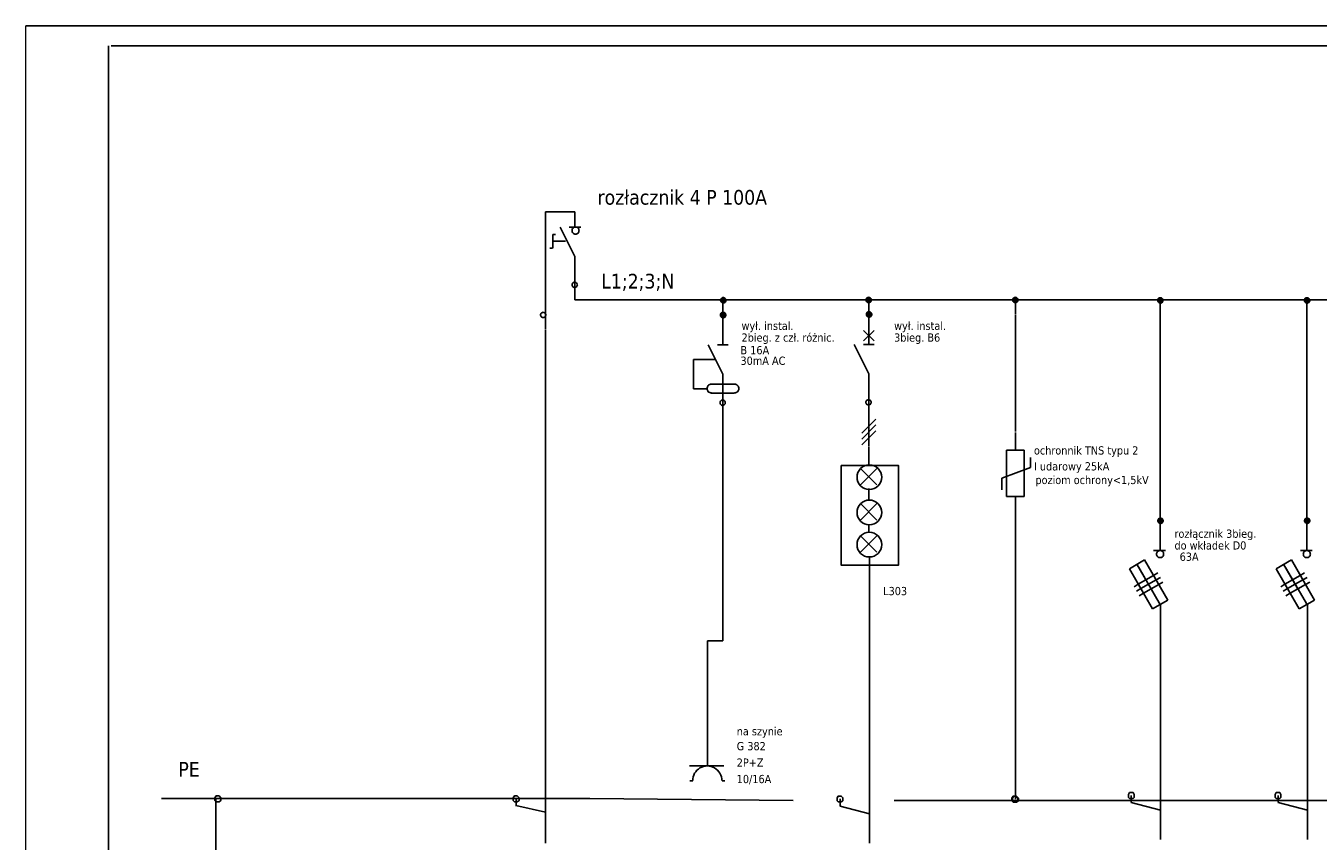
# Model space of a CAD drawing. Header units: millimetres. Extents: x 18084 to 47233, y 38174 to 56392.
# Tile 52 of 251: x 18200 to 20402, y 50193 to 51582. Entities that reach past the tile are written whole.
import ezdxf

# ---------------------------------------------------------------- set-up
doc = ezdxf.new("R2010")
doc.units = ezdxf.units.MM
doc.header["$LTSCALE"] = 100
for name, pattern in [('ACAD_ISO02W100', [15, 12, -3]), ('ACAD_ISO03W100', [30, 12, -18]), ('DASHEDX2', [38.1, 25.4, -12.7])]:
    doc.linetypes.add(name, pattern=pattern)
for name, color, linetype in [('4', 7, 'Continuous'), ('5', 7, 'Continuous'), ('6', 7, 'Continuous')]:
    doc.layers.add(name, color=color, linetype=linetype)
doc.layers.add('_M_TABELKA RZUT CAŁOŚCI', color=7, linetype='Continuous', lineweight=20)
doc.styles.add('TAHOMA', font='tahoma.ttf')

msp = doc.modelspace()

# ---------------------------------------------------------------- hatches: boundary and pattern name
at = {"linetype": 'Continuous'}
h = msp.add_hatch(dxfattribs=at)
h.set_pattern_fill('ANSI31', color=256, style=0)
h.set_pattern_definition([(45, (13437.14926, 64131.87016), (-0.0883883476, 0.0883883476), [])])
h.paths.add_polyline_path([(19383.6, 51114.3), (19383.6, 51113.4), (19383.9, 51112.5), (19384.3, 51111.8), (19384.9, 51111.1), (19385.6, 51110.5), (19386.3, 51110.1), (19387.2, 51109.8), (19388.1, 51109.8), (19388.9, 51109.8), (19389.8, 51110.1), (19390.6, 51110.5), (19391.2, 51111.1), (19391.8, 51111.8), (19392.2, 51112.5), (19392.5, 51113.4), (19392.6, 51114.3), (19392.5, 51115.1), (19392.2, 51116), (19391.8, 51116.8), (19391.2, 51117.4), (19390.6, 51118), (19389.8, 51118.4), (19388.9, 51118.7), (19388.1, 51118.8), (19387.2, 51118.7), (19386.3, 51118.4), (19385.6, 51118), (19384.9, 51117.4), (19384.3, 51116.8), (19383.9, 51116), (19383.6, 51115.1)])
h = msp.add_hatch(dxfattribs=at)
h.set_pattern_fill('ANSI31', color=256, style=0)
h.set_pattern_definition([(45, (13684.88631, 64132.44579), (-0.0883883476, 0.0883883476), [])])
h.paths.add_polyline_path([(19631.3, 51114.8), (19631.4, 51114), (19631.6, 51113.1), (19632, 51112.3), (19632.6, 51111.7), (19633.3, 51111.1), (19634.1, 51110.7), (19634.9, 51110.4), (19635.8, 51110.3), (19636.7, 51110.4), (19637.5, 51110.7), (19638.3, 51111.1), (19639, 51111.7), (19639.5, 51112.3), (19639.9, 51113.1), (19640.2, 51114), (19640.3, 51114.8), (19640.2, 51115.7), (19639.9, 51116.6), (19639.5, 51117.3), (19639, 51118), (19638.3, 51118.6), (19637.5, 51119), (19636.7, 51119.2), (19635.8, 51119.3), (19634.9, 51119.2), (19634.1, 51119), (19633.3, 51118.6), (19632.6, 51118), (19632, 51117.3), (19631.6, 51116.6), (19631.4, 51115.7)])
h = msp.add_hatch(dxfattribs=at)
h.set_pattern_fill('ANSI31', color=256, style=0)
h.set_pattern_definition([(45, (13684.98214, 64132.29025), (-0.0883883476, 0.0883883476), [])])
h.paths.add_polyline_path([(19631.4, 51114.7), (19631.5, 51113.8), (19631.7, 51113), (19632.1, 51112.2), (19632.7, 51111.5), (19633.4, 51110.9), (19634.2, 51110.5), (19635, 51110.3), (19635.9, 51110.2), (19636.8, 51110.3), (19637.6, 51110.5), (19638.4, 51110.9), (19639.1, 51111.5), (19639.6, 51112.2), (19640, 51113), (19640.3, 51113.8), (19640.4, 51114.7), (19640.3, 51115.6), (19640, 51116.4), (19639.6, 51117.2), (19639.1, 51117.9), (19638.4, 51118.4), (19637.6, 51118.8), (19636.8, 51119.1), (19635.9, 51119.2), (19635, 51119.1), (19634.2, 51118.8), (19633.4, 51118.4), (19632.7, 51117.9), (19632.1, 51117.2), (19631.7, 51116.4), (19631.5, 51115.6)])
h = msp.add_hatch(dxfattribs=at)
h.set_pattern_fill('ANSI31', color=256, style=0)
h.set_pattern_definition([(45, (13934.88631, 64132.44579), (-0.0883883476, 0.0883883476), [])])
h.paths.add_polyline_path([(19881.3, 51114.8), (19881.4, 51114), (19881.6, 51113.1), (19882, 51112.3), (19882.6, 51111.7), (19883.3, 51111.1), (19884.1, 51110.7), (19884.9, 51110.4), (19885.8, 51110.3), (19886.7, 51110.4), (19887.5, 51110.7), (19888.3, 51111.1), (19889, 51111.7), (19889.5, 51112.3), (19889.9, 51113.1), (19890.2, 51114), (19890.3, 51114.8), (19890.2, 51115.7), (19889.9, 51116.6), (19889.5, 51117.3), (19889, 51118), (19888.3, 51118.6), (19887.5, 51119), (19886.7, 51119.2), (19885.8, 51119.3), (19884.9, 51119.2), (19884.1, 51119), (19883.3, 51118.6), (19882.6, 51118), (19882, 51117.3), (19881.6, 51116.6), (19881.4, 51115.7)])
h = msp.add_hatch(dxfattribs=at)
h.set_pattern_fill('ANSI31', color=256, style=0)
h.set_pattern_definition([(45, (13934.98214, 64132.29025), (-0.0883883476, 0.0883883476), [])])
h.paths.add_polyline_path([(19881.4, 51114.7), (19881.5, 51113.8), (19881.7, 51113), (19882.1, 51112.2), (19882.7, 51111.5), (19883.4, 51110.9), (19884.2, 51110.5), (19885, 51110.3), (19885.9, 51110.2), (19886.8, 51110.3), (19887.6, 51110.5), (19888.4, 51110.9), (19889.1, 51111.5), (19889.6, 51112.2), (19890, 51113), (19890.3, 51113.8), (19890.4, 51114.7), (19890.3, 51115.6), (19890, 51116.4), (19889.6, 51117.2), (19889.1, 51117.9), (19888.4, 51118.4), (19887.6, 51118.8), (19886.8, 51119.1), (19885.9, 51119.2), (19885, 51119.1), (19884.2, 51118.8), (19883.4, 51118.4), (19882.7, 51117.9), (19882.1, 51117.2), (19881.7, 51116.4), (19881.5, 51115.6)])
h = msp.add_hatch(dxfattribs=at)
h.set_pattern_fill('ANSI31', color=256, style=0)
h.set_pattern_definition([(45, (14181.98095, 64131.73657), (-0.0883883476, 0.0883883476), [])])
h.paths.add_polyline_path([(20128.4, 51114.1), (20128.5, 51113.2), (20128.7, 51112.4), (20129.1, 51111.6), (20129.7, 51110.9), (20130.4, 51110.4), (20131.2, 51110), (20132, 51109.7), (20132.9, 51109.6), (20133.8, 51109.7), (20134.6, 51110), (20135.4, 51110.4), (20136.1, 51110.9), (20136.6, 51111.6), (20137, 51112.4), (20137.3, 51113.2), (20137.4, 51114.1), (20137.3, 51115), (20137, 51115.8), (20136.6, 51116.6), (20136.1, 51117.3), (20135.4, 51117.9), (20134.6, 51118.3), (20133.8, 51118.5), (20132.9, 51118.6), (20132, 51118.5), (20131.2, 51118.3), (20130.4, 51117.9), (20129.7, 51117.3), (20129.1, 51116.6), (20128.7, 51115.8), (20128.5, 51115)])
h = msp.add_hatch(dxfattribs=at)
h.set_pattern_fill('ANSI31', color=256, style=0)
h.set_pattern_definition([(45, (14182.07677, 64131.58102), (-0.0883883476, 0.0883883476), [])])
h.paths.add_polyline_path([(20128.5, 51114), (20128.6, 51113.1), (20128.8, 51112.2), (20129.2, 51111.5), (20129.8, 51110.8), (20130.5, 51110.2), (20131.3, 51109.8), (20132.1, 51109.6), (20133, 51109.5), (20133.9, 51109.6), (20134.7, 51109.8), (20135.5, 51110.2), (20136.2, 51110.8), (20136.7, 51111.5), (20137.1, 51112.2), (20137.4, 51113.1), (20137.5, 51114), (20137.4, 51114.8), (20137.1, 51115.7), (20136.7, 51116.5), (20136.2, 51117.2), (20135.5, 51117.7), (20134.7, 51118.1), (20133.9, 51118.4), (20133, 51118.5), (20132.1, 51118.4), (20131.3, 51118.1), (20130.5, 51117.7), (20129.8, 51117.2), (20129.2, 51116.5), (20128.8, 51115.7), (20128.6, 51114.8)])
h = msp.add_hatch(dxfattribs=at)
h.set_pattern_fill('ANSI31', color=256, style=0)
h.set_pattern_definition([(45, (14431.98095, 64131.73657), (-0.0883883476, 0.0883883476), [])])
h.paths.add_polyline_path([(20378.4, 51114.1), (20378.5, 51113.2), (20378.7, 51112.4), (20379.1, 51111.6), (20379.7, 51110.9), (20380.4, 51110.4), (20381.2, 51110), (20382, 51109.7), (20382.9, 51109.6), (20383.8, 51109.7), (20384.6, 51110), (20385.4, 51110.4), (20386.1, 51110.9), (20386.6, 51111.6), (20387, 51112.4), (20387.3, 51113.2), (20387.4, 51114.1), (20387.3, 51115), (20387, 51115.8), (20386.6, 51116.6), (20386.1, 51117.3), (20385.4, 51117.9), (20384.6, 51118.3), (20383.8, 51118.5), (20382.9, 51118.6), (20382, 51118.5), (20381.2, 51118.3), (20380.4, 51117.9), (20379.7, 51117.3), (20379.1, 51116.6), (20378.7, 51115.8), (20378.5, 51115)])
h = msp.add_hatch(dxfattribs=at)
h.set_pattern_fill('ANSI31', color=256, style=0)
h.set_pattern_definition([(45, (14432.07677, 64131.58102), (-0.0883883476, 0.0883883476), [])])
h.paths.add_polyline_path([(20378.5, 51114), (20378.6, 51113.1), (20378.8, 51112.2), (20379.2, 51111.5), (20379.8, 51110.8), (20380.5, 51110.2), (20381.3, 51109.8), (20382.1, 51109.6), (20383, 51109.5), (20383.9, 51109.6), (20384.7, 51109.8), (20385.5, 51110.2), (20386.2, 51110.8), (20386.7, 51111.5), (20387.1, 51112.2), (20387.4, 51113.1), (20387.5, 51114), (20387.4, 51114.8), (20387.1, 51115.7), (20386.7, 51116.5), (20386.2, 51117.2), (20385.5, 51117.7), (20384.7, 51118.1), (20383.9, 51118.4), (20383, 51118.5), (20382.1, 51118.4), (20381.3, 51118.1), (20380.5, 51117.7), (20379.8, 51117.2), (20379.2, 51116.5), (20378.8, 51115.7), (20378.6, 51114.8)])
h = msp.add_hatch(dxfattribs=at)
h.set_pattern_fill('ANSI31', color=256, style=0)
h.set_pattern_definition([(45, (13685.6846, 64107.71415), (-0.0883883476, 0.0883883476), [])])
h.paths.add_polyline_path([(19632.1, 51090.1), (19632.2, 51089.2), (19632.4, 51088.4), (19632.8, 51087.6), (19633.4, 51086.9), (19634.1, 51086.4), (19634.9, 51085.9), (19635.7, 51085.7), (19636.6, 51085.6), (19637.5, 51085.7), (19638.3, 51085.9), (19639.1, 51086.4), (19639.8, 51086.9), (19640.3, 51087.6), (19640.7, 51088.4), (19641, 51089.2), (19641.1, 51090.1), (19641, 51091), (19640.7, 51091.8), (19640.3, 51092.6), (19639.8, 51093.3), (19639.1, 51093.8), (19638.3, 51094.3), (19637.5, 51094.5), (19636.6, 51094.6), (19635.7, 51094.5), (19634.9, 51094.3), (19634.1, 51093.8), (19633.4, 51093.3), (19632.8, 51092.6), (19632.4, 51091.8), (19632.2, 51091)])
at = {"layer": '4'}
h = msp.add_hatch(dxfattribs=at)
h.set_pattern_fill('ANSI31', style=0)
h.set_pattern_definition([(45, (13436.90138, 64106.60809), (-0.0883883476, 0.0883883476), [])])
h.paths.add_polyline_path([(19383.3, 51089), (19383.4, 51088.1), (19383.6, 51087.3), (19384.1, 51086.5), (19384.6, 51085.8), (19385.3, 51085.3), (19386.1, 51084.8), (19386.9, 51084.6), (19387.8, 51084.5), (19388.7, 51084.6), (19389.5, 51084.8), (19390.3, 51085.3), (19391, 51085.8), (19391.5, 51086.5), (19392, 51087.3), (19392.2, 51088.1), (19392.3, 51089), (19392.2, 51089.9), (19392, 51090.7), (19391.5, 51091.5), (19391, 51092.2), (19390.3, 51092.7), (19389.5, 51093.2), (19388.7, 51093.4), (19387.8, 51093.5), (19386.9, 51093.4), (19386.1, 51093.2), (19385.3, 51092.7), (19384.6, 51092.2), (19384.1, 51091.5), (19383.6, 51090.7), (19383.4, 51089.9)])
h = msp.add_hatch(dxfattribs=at)
h.set_pattern_fill('ANSI31', style=0)
h.set_pattern_definition([(45, (13437.08722, 64106.60809), (-0.0883883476, 0.0883883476), [])])
h.paths.add_polyline_path([(19383.5, 51089), (19383.6, 51088.1), (19383.8, 51087.3), (19384.2, 51086.5), (19384.8, 51085.8), (19385.5, 51085.3), (19386.3, 51084.8), (19387.1, 51084.6), (19388, 51084.5), (19388.9, 51084.6), (19389.7, 51084.8), (19390.5, 51085.3), (19391.2, 51085.8), (19391.7, 51086.5), (19392.1, 51087.3), (19392.4, 51088.1), (19392.5, 51089), (19392.4, 51089.9), (19392.1, 51090.7), (19391.7, 51091.5), (19391.2, 51092.2), (19390.5, 51092.7), (19389.7, 51093.2), (19388.9, 51093.4), (19388, 51093.5), (19387.1, 51093.4), (19386.3, 51093.2), (19385.5, 51092.7), (19384.8, 51092.2), (19384.2, 51091.5), (19383.8, 51090.7), (19383.6, 51089.9)])
h = msp.add_hatch(dxfattribs=at)
h.set_pattern_fill('ANSI31', style=0)
h.set_pattern_definition([(45, (14182.18071, 63756.3652), (-0.0883883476, 0.0883883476), [])])
h.paths.add_polyline_path([(20128.6, 50738.8), (20128.7, 50737.9), (20128.9, 50737), (20129.3, 50736.3), (20129.9, 50735.6), (20130.6, 50735), (20131.4, 50734.6), (20132.2, 50734.3), (20133.1, 50734.3), (20134, 50734.3), (20134.8, 50734.6), (20135.6, 50735), (20136.3, 50735.6), (20136.8, 50736.3), (20137.2, 50737), (20137.5, 50737.9), (20137.6, 50738.8), (20137.5, 50739.6), (20137.2, 50740.5), (20136.8, 50741.3), (20136.3, 50741.9), (20135.6, 50742.5), (20134.8, 50742.9), (20134, 50743.2), (20133.1, 50743.3), (20132.2, 50743.2), (20131.4, 50742.9), (20130.6, 50742.5), (20129.9, 50741.9), (20129.3, 50741.3), (20128.9, 50740.5), (20128.7, 50739.6)])
h = msp.add_hatch(dxfattribs=at)
h.set_pattern_fill('ANSI31', style=0)
h.set_pattern_definition([(45, (14432.18071, 63756.3652), (-0.0883883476, 0.0883883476), [])])
h.paths.add_polyline_path([(20378.6, 50738.8), (20378.7, 50737.9), (20378.9, 50737), (20379.3, 50736.3), (20379.9, 50735.6), (20380.6, 50735), (20381.4, 50734.6), (20382.2, 50734.3), (20383.1, 50734.3), (20384, 50734.3), (20384.8, 50734.6), (20385.6, 50735), (20386.3, 50735.6), (20386.8, 50736.3), (20387.2, 50737), (20387.5, 50737.9), (20387.6, 50738.8), (20387.5, 50739.6), (20387.2, 50740.5), (20386.8, 50741.3), (20386.3, 50741.9), (20385.6, 50742.5), (20384.8, 50742.9), (20384, 50743.2), (20383.1, 50743.3), (20382.2, 50743.2), (20381.4, 50742.9), (20380.6, 50742.5), (20379.9, 50741.9), (20379.3, 50741.3), (20378.9, 50740.5), (20378.7, 50739.6)])

# ---------------------------------------------------------------- linework, layer by layer
at = {"linetype": 'Continuous'}
msp.add_line((18340.6, 48632.3), (18340.6, 51547.3), dxfattribs=at)
msp.add_line((18340.6, 48632.3), (18340.6, 51547.3), dxfattribs=at)
at = {"linetype": 'DASHEDX2'}
for p, q in [((19085.4, 51028), (19085.4, 50964)), ((20132.5, 50688), (20132.5, 50767.9)), ((20382.5, 50688), (20382.5, 50767.9)), ((20095.3, 50630.7), (20088.1, 50626.5)), ((20128.6, 50649.9), (20121.3, 50645.7)), ((20132.9, 50642.4), (20125.7, 50638.2)), ((20137.4, 50634.5), (20130.2, 50630.3)), ((20345.3, 50630.7), (20338.1, 50626.5)), ((20378.6, 50649.9), (20371.3, 50645.7)), ((20382.9, 50642.4), (20375.7, 50638.2)), ((20387.4, 50634.5), (20380.2, 50630.3)), ((20099.7, 50623.2), (20092.4, 50619)), ((20104.2, 50615.3), (20096.9, 50611.1)), ((20349.7, 50623.2), (20342.4, 50619)), ((20354.2, 50615.3), (20346.9, 50611.1))]:
    msp.add_line(p, q, dxfattribs=at)
for p, q in [((19862.5, 50811.5), (19911.6, 50829.7)), ((19911.6, 50829.7), (19911.6, 50846.5)), ((19862.5, 50791.3), (19862.5, 50811.5)), ((19387.4, 50714.2), (19387.4, 50534.1)), ((19387.4, 50534.1), (19361, 50534.1))]:
    msp.add_line(p, q)
at = {"linetype": 'Continuous'}
msp.add_arc((19360.8, 50296.4), 24.8, 359.6369, 180.3631, dxfattribs=at)
at = {"layer": '4', "color": 7}
for points in [[(19135.4, 51265), (19085.4, 51265)], [(19085.4, 51165), (19085.4, 51065)], [(19135.4, 51140), (19135.4, 51115)], [(19135.4, 51115), (19859.4, 51115)], [(19387.2, 51114.5), (19387.2, 51089.5)], [(19387.4, 51114.5), (19387.4, 51089.5)], [(19550.9, 51114.9), (20274.9, 51114.9)], [(19636, 51115), (19636, 51090)], [(19636.3, 51115), (19636.3, 51090)], [(19648.3, 51114.9), (20372.3, 51114.9)], [(19686.3, 51114.9), (20410.3, 51114.9)], [(19886, 51115), (19886, 51090)], [(19886.3, 51115), (19886.3, 51090)], [(19942.3, 51114.9), (20666.3, 51114.9)], [(19085.4, 50964), (19085.4, 50915)], [(19636, 50940), (19636, 50915)], [(19636, 50940), (19636, 50915)], [(19636, 50940), (19636, 50915)], [(19085.4, 50915), (19085.4, 50190)], [(19636, 50915), (19636, 50865)], [(19624, 50888), (19648, 50912)], [(19624, 50878), (19648, 50902)], [(19624, 50868), (19648, 50892)], [(19637, 50677.5), (19637, 50190)], [(20096.2, 50659.1), (20133.4, 50594.8)], [(20346.2, 50659.1), (20383.4, 50594.8)], [(20133.4, 50545.8), (20133.4, 50520.8)], [(20383.4, 50545.8), (20383.4, 50520.8)], [(20133.4, 50520.8), (20133.4, 50195.8)], [(20383.4, 50520.8), (20383.4, 50195.8)], [(19035.4, 50253), (19035.4, 50265)], [(19587, 50253), (19587, 50265)], [(20083.4, 50258.8), (20083.4, 50270.8)], [(20133.4, 50245.8), (20083.4, 50258.8)], [(20333.4, 50258.8), (20333.4, 50270.8)], [(20383.4, 50245.8), (20333.4, 50258.8)], [(19085.1, 50242.6), (19034.5, 50253.7)], [(19637, 50240), (19587, 50253)]]:
    msp.add_lwpolyline(points, dxfattribs=at)
for points in [[(19392.3, 51089), (19392.2, 51088.1), (19392, 51087.3), (19391.5, 51086.5), (19391, 51085.8), (19390.3, 51085.3), (19389.5, 51084.8), (19388.7, 51084.6), (19387.8, 51084.5), (19386.9, 51084.6), (19386.1, 51084.8), (19385.3, 51085.3), (19384.6, 51085.8), (19384.1, 51086.5), (19383.6, 51087.3), (19383.4, 51088.1), (19383.3, 51089), (19383.4, 51089.9), (19383.6, 51090.7), (19384.1, 51091.5), (19384.6, 51092.2), (19385.3, 51092.7), (19386.1, 51093.2), (19386.9, 51093.4), (19387.8, 51093.5), (19388.7, 51093.4), (19389.5, 51093.2), (19390.3, 51092.7), (19391, 51092.2), (19391.5, 51091.5), (19392, 51090.7), (19392.2, 51089.9), (19392.3, 51089)], [(19392.5, 51089), (19392.4, 51088.1), (19392.1, 51087.3), (19391.7, 51086.5), (19391.2, 51085.8), (19390.5, 51085.3), (19389.7, 51084.8), (19388.9, 51084.6), (19388, 51084.5), (19387.1, 51084.6), (19386.3, 51084.8), (19385.5, 51085.3), (19384.8, 51085.8), (19384.2, 51086.5), (19383.8, 51087.3), (19383.6, 51088.1), (19383.5, 51089), (19383.6, 51089.9), (19383.8, 51090.7), (19384.2, 51091.5), (19384.8, 51092.2), (19385.5, 51092.7), (19386.3, 51093.2), (19387.1, 51093.4), (19388, 51093.5), (19388.9, 51093.4), (19389.7, 51093.2), (19390.5, 51092.7), (19391.2, 51092.2), (19391.7, 51091.5), (19392.1, 51090.7), (19392.4, 51089.9), (19392.5, 51089)], [(20137.6, 50738.8), (20137.5, 50737.9), (20137.2, 50737), (20136.8, 50736.3), (20136.3, 50735.6), (20135.6, 50735), (20134.8, 50734.6), (20134, 50734.3), (20133.1, 50734.3), (20132.2, 50734.3), (20131.4, 50734.6), (20130.6, 50735), (20129.9, 50735.6), (20129.3, 50736.3), (20128.9, 50737), (20128.7, 50737.9), (20128.6, 50738.8), (20128.7, 50739.6), (20128.9, 50740.5), (20129.3, 50741.3), (20129.9, 50741.9), (20130.6, 50742.5), (20131.4, 50742.9), (20132.2, 50743.2), (20133.1, 50743.3), (20134, 50743.2), (20134.8, 50742.9), (20135.6, 50742.5), (20136.3, 50741.9), (20136.8, 50741.3), (20137.2, 50740.5), (20137.5, 50739.6), (20137.6, 50738.8)], [(20387.6, 50738.8), (20387.5, 50737.9), (20387.2, 50737), (20386.8, 50736.3), (20386.3, 50735.6), (20385.6, 50735), (20384.8, 50734.6), (20384, 50734.3), (20383.1, 50734.3), (20382.2, 50734.3), (20381.4, 50734.6), (20380.6, 50735), (20379.9, 50735.6), (20379.3, 50736.3), (20378.9, 50737), (20378.7, 50737.9), (20378.6, 50738.8), (20378.7, 50739.6), (20378.9, 50740.5), (20379.3, 50741.3), (20379.9, 50741.9), (20380.6, 50742.5), (20381.4, 50742.9), (20382.2, 50743.2), (20383.1, 50743.3), (20384, 50743.2), (20384.8, 50742.9), (20385.6, 50742.5), (20386.3, 50741.9), (20386.8, 50741.3), (20387.2, 50740.5), (20387.5, 50739.6), (20387.6, 50738.8)], [(18531.8, 50265.2), (18531.8, 50262.2), (18528.8, 50260.2), (18526.8, 50260.2), (18523.8, 50260.2), (18521.8, 50262.2), (18521.8, 50265.2), (18521.8, 50267.2), (18523.8, 50270.2), (18526.8, 50270.2), (18528.8, 50270.2), (18531.8, 50267.2), (18531.8, 50265.2)], [(19040.1, 50265.2), (19040.1, 50262.2), (19037.1, 50260.2), (19035.1, 50260.2), (19032.1, 50260.2), (19030.1, 50262.2), (19030.1, 50265.2), (19030.1, 50267.2), (19032.1, 50270.2), (19035.1, 50270.2), (19037.1, 50270.2), (19040.1, 50267.2), (19040.1, 50265.2)], [(19592, 50265), (19592, 50262), (19589, 50260), (19587, 50260), (19584, 50260), (19582, 50262), (19582, 50265), (19582, 50267), (19584, 50270), (19587, 50270), (19589, 50270), (19592, 50267), (19592, 50265)], [(19890, 50264.7), (19890, 50261.7), (19887, 50259.7), (19885, 50259.7), (19882, 50259.7), (19880, 50261.7), (19880, 50264.7), (19880, 50266.7), (19882, 50269.7), (19885, 50269.7), (19887, 50269.7), (19890, 50266.7), (19890, 50264.7)], [(19891, 50264.7), (19891, 50261.7), (19888, 50259.7), (19886, 50259.7), (19883, 50259.7), (19881, 50261.7), (19881, 50264.7), (19881, 50266.7), (19883, 50269.7), (19886, 50269.7), (19888, 50269.7), (19891, 50266.7), (19891, 50264.7)], [(20088.4, 50270.8), (20088.4, 50267.8), (20086.4, 50265.8), (20083.4, 50265.8), (20080.4, 50265.8), (20078.4, 50267.8), (20078.4, 50270.8), (20078.4, 50272.8), (20080.4, 50275.8), (20083.4, 50275.8), (20086.4, 50275.8), (20088.4, 50272.8), (20088.4, 50270.8)], [(20338.4, 50270.8), (20338.4, 50267.8), (20336.4, 50265.8), (20333.4, 50265.8), (20330.4, 50265.8), (20328.4, 50267.8), (20328.4, 50270.8), (20328.4, 50272.8), (20330.4, 50275.8), (20333.4, 50275.8), (20336.4, 50275.8), (20338.4, 50272.8), (20338.4, 50270.8)]]:
    msp.add_lwpolyline(points, close=True, dxfattribs=at)
at = {"layer": '5'}
for p, q in [((18199.6, 51581.5), (22399.6, 51581.5)), ((20123.5, 51581.5), (18203.9, 51581.5)), ((20123.5, 51581.5), (18203.9, 51581.5)), ((20918.7, 51581.5), (18999.1, 51581.5)), ((20264.5, 51547.5), (18345, 51547.3)), ((20264.5, 51547.5), (18345, 51547.3)), ((21059.7, 51547.5), (19140.2, 51547.3)), ((20264.5, 51547.5), (22329.6, 51547.3)), ((18523.4, 49866.1), (18523.4, 50265.9))]:
    msp.add_line(p, q, dxfattribs=at)
at = {"layer": '5', "linetype": 'ACAD_ISO03W100'}
for p, q in [((19097.7, 51214.8), (19097.7, 51226.2)), ((19097.7, 51226.2), (19102.1, 51226.2)), ((19092.7, 51203), (19097.1, 51203)), ((19119, 51214.8), (19097.7, 51214.8)), ((19097.7, 51203.1), (19097.7, 51214.6)), ((18966, 50265.9), (18430.7, 50265.9)), ((19160.7, 50265.9), (18625.5, 50265.9)), ((19160.7, 50265.9), (19507.4, 50262.4))]:
    msp.add_line(p, q, dxfattribs=at)
at = {"layer": '5', "lineweight": -2}
for p, q in [((20132.5, 50767.9), (20132.5, 51116.6)), ((20382.5, 50767.9), (20382.5, 51116.6))]:
    msp.add_line(p, q, dxfattribs=at)
at = {"layer": '5', "linetype": 'ACAD_ISO02W100'}
for p, q in [((19886.3, 51039), (19886, 50920.9)), ((19361, 50321.2), (19330.3, 50321.2)), ((19330.3, 50321.2), (19388.8, 50321.2))]:
    msp.add_line(p, q, dxfattribs=at)
at = {"layer": '5', "linetype": 'ACAD_ISO02W100', "lineweight": -2}
msp.add_line((20879.2, 50262.4), (19507.4, 50262.4), dxfattribs=at)
at = {"layer": '5', "lineweight": -2}
msp.add_lwpolyline([(19589.2, 50833.1), (19686.5, 50833.1), (19686.5, 50662.9), (19589.2, 50662.9)], close=True, dxfattribs=at)
at = {"layer": '6', "color": 7}
for points in [[(19085.4, 51265), (19085.4, 51230)], [(19135.4, 51265), (19135.4, 51239)], [(19085.4, 51230), (19085.4, 51195)], [(19135.4, 51189), (19110.4, 51239)], [(19145.4, 51239), (19125.4, 51239)], [(19085.4, 51200), (19085.4, 51165)], [(19135.4, 51189), (19135.4, 51139)], [(19387.4, 51088.3), (19387.4, 51038.3)], [(19636, 51090), (19636, 51040)], [(19886.3, 51089), (19886.3, 51039)], [(19085.4, 51064), (19085.4, 51028)], [(19627, 51045), (19645, 51063)], [(19645, 51045), (19627, 51063)], [(19387.4, 50988.3), (19362.4, 51038.3)], [(19378.4, 51038.3), (19396.4, 51038.3)], [(19636, 50989), (19611, 51039)], [(19645, 51039), (19627, 51039)], [(19337.4, 51013.3), (19337.4, 50963.3)], [(19374.4, 51013.3), (19337.4, 51013.3)], [(19387.4, 50988.3), (19387.4, 50714.2)], [(19636, 50989), (19636, 50939)], [(19337.4, 50963.3), (19359.4, 50963.3)], [(19367.8, 50956.4), (19366.4, 50956.6), (19365, 50957), (19363.7, 50957.7), (19362.6, 50958.6), (19361.6, 50959.8), (19361, 50961.1), (19360.5, 50962.5), (19360.4, 50963.9), (19360.5, 50965.4), (19361, 50966.8), (19361.6, 50968.1), (19362.6, 50969.2), (19363.7, 50970.1), (19365, 50970.8), (19366.4, 50971.2), (19367.8, 50971.4)], [(19406.4, 50971.3), (19367.4, 50971.3)], [(19407.3, 50971.4), (19408.8, 50971.2), (19410.2, 50970.8), (19411.4, 50970.1), (19412.6, 50969.2), (19413.5, 50968.1), (19414.2, 50966.8), (19414.6, 50965.4), (19414.7, 50963.9), (19414.6, 50962.5), (19414.2, 50961.1), (19413.5, 50959.8), (19412.6, 50958.6), (19411.4, 50957.7), (19410.2, 50957), (19408.8, 50956.6), (19407.3, 50956.4)], [(19367.4, 50956.3), (19406.4, 50956.3)], [(19886, 50890.9), (19886, 50920.9)], [(19886, 50859), (19886, 50889)], [(19636, 50864), (19636, 50834)], [(19871, 50859), (19901, 50859)], [(19871, 50780), (19871, 50859)], [(19901, 50780), (19901, 50859)], [(19622, 50800), (19650, 50828)], [(19622, 50828), (19650, 50800)], [(19636, 50794), (19636, 50774.4)], [(19622, 50768), (19650, 50740)], [(19622, 50740), (19650, 50768)], [(19871, 50780), (19901, 50780)], [(19886, 50264.7), (19886, 50780)], [(19636, 50732.1), (19636, 50719)], [(19622, 50713.1), (19650, 50685.1)], [(19622, 50685.1), (19650, 50713.1)], [(20141.5, 50688), (20121.5, 50688)], [(20391.5, 50688), (20371.5, 50688)], [(20080.1, 50657), (20106.1, 50672)], [(20119.6, 50588.6), (20080.1, 50657)], [(20092.9, 50665), (20117.9, 50621.7)], [(20145.6, 50603.6), (20106.1, 50672)], [(20330.1, 50657), (20356.1, 50672)], [(20369.6, 50588.6), (20330.1, 50657)], [(20342.9, 50665), (20367.9, 50621.7)], [(20395.6, 50603.6), (20356.1, 50672)], [(20095.3, 50630.7), (20121.3, 50645.7)], [(20099.7, 50623.2), (20125.7, 50638.2)], [(20104.2, 50615.3), (20130.2, 50630.3)], [(20345.3, 50630.7), (20371.3, 50645.7)], [(20349.7, 50623.2), (20375.7, 50638.2)], [(20354.2, 50615.3), (20380.2, 50630.3)], [(20119.6, 50588.6), (20145.6, 50603.6)], [(20133.4, 50594.8), (20133.4, 50544.8)], [(20369.6, 50588.6), (20395.6, 50603.6)], [(20383.4, 50594.8), (20383.4, 50544.8)], [(19361, 50534.1), (19361, 50321)], [(19331, 50296), (19336, 50296)], [(19386, 50296), (19391, 50296)]]:
    msp.add_lwpolyline(points, dxfattribs=at)
for points in [[(19142.4, 51233), (19142.2, 51231.8), (19141.9, 51230.7), (19141.3, 51229.6), (19140.6, 51228.7), (19139.7, 51228), (19138.7, 51227.4), (19137.5, 51227.1), (19136.4, 51227), (19135.2, 51227.1), (19134.1, 51227.4), (19133, 51228), (19132.1, 51228.7), (19131.4, 51229.6), (19130.8, 51230.7), (19130.5, 51231.8), (19130.4, 51233), (19130.5, 51234.1), (19130.8, 51235.3), (19131.4, 51236.3), (19132.1, 51237.2), (19133, 51238), (19134.1, 51238.5), (19135.2, 51238.9), (19136.4, 51239), (19137.5, 51238.9), (19138.7, 51238.5), (19139.7, 51238), (19140.6, 51237.2), (19141.3, 51236.3), (19141.9, 51235.3), (19142.2, 51234.1), (19142.4, 51233)], [(19139.4, 51140.5), (19139.3, 51139.6), (19139, 51138.8), (19138.6, 51138), (19138, 51137.3), (19137.4, 51136.7), (19136.6, 51136.3), (19135.7, 51136.1), (19134.9, 51136), (19134, 51136.1), (19133.1, 51136.3), (19132.4, 51136.7), (19131.7, 51137.3), (19131.1, 51138), (19130.7, 51138.8), (19130.4, 51139.6), (19130.4, 51140.5), (19130.4, 51141.4), (19130.7, 51142.2), (19131.1, 51143), (19131.7, 51143.7), (19132.4, 51144.2), (19133.1, 51144.6), (19134, 51144.9), (19134.9, 51145), (19135.7, 51144.9), (19136.6, 51144.6), (19137.4, 51144.2), (19138, 51143.7), (19138.6, 51143), (19139, 51142.2), (19139.3, 51141.4), (19139.4, 51140.5)], [(19392.6, 51114.3), (19392.5, 51113.4), (19392.2, 51112.5), (19391.8, 51111.8), (19391.2, 51111.1), (19390.6, 51110.5), (19389.8, 51110.1), (19388.9, 51109.8), (19388.1, 51109.8), (19387.2, 51109.8), (19386.3, 51110.1), (19385.6, 51110.5), (19384.9, 51111.1), (19384.3, 51111.8), (19383.9, 51112.5), (19383.6, 51113.4), (19383.6, 51114.3), (19383.6, 51115.1), (19383.9, 51116), (19384.3, 51116.8), (19384.9, 51117.4), (19385.6, 51118), (19386.3, 51118.4), (19387.2, 51118.7), (19388.1, 51118.8), (19388.9, 51118.7), (19389.8, 51118.4), (19390.6, 51118), (19391.2, 51117.4), (19391.8, 51116.8), (19392.2, 51116), (19392.5, 51115.1), (19392.6, 51114.3)], [(19640.3, 51114.8), (19640.2, 51114), (19639.9, 51113.1), (19639.5, 51112.3), (19639, 51111.7), (19638.3, 51111.1), (19637.5, 51110.7), (19636.7, 51110.4), (19635.8, 51110.3), (19634.9, 51110.4), (19634.1, 51110.7), (19633.3, 51111.1), (19632.6, 51111.7), (19632, 51112.3), (19631.6, 51113.1), (19631.4, 51114), (19631.3, 51114.8), (19631.4, 51115.7), (19631.6, 51116.6), (19632, 51117.3), (19632.6, 51118), (19633.3, 51118.6), (19634.1, 51119), (19634.9, 51119.2), (19635.8, 51119.3), (19636.7, 51119.2), (19637.5, 51119), (19638.3, 51118.6), (19639, 51118), (19639.5, 51117.3), (19639.9, 51116.6), (19640.2, 51115.7), (19640.3, 51114.8)], [(19640.4, 51114.7), (19640.3, 51113.8), (19640, 51113), (19639.6, 51112.2), (19639.1, 51111.5), (19638.4, 51110.9), (19637.6, 51110.5), (19636.8, 51110.3), (19635.9, 51110.2), (19635, 51110.3), (19634.2, 51110.5), (19633.4, 51110.9), (19632.7, 51111.5), (19632.1, 51112.2), (19631.7, 51113), (19631.5, 51113.8), (19631.4, 51114.7), (19631.5, 51115.6), (19631.7, 51116.4), (19632.1, 51117.2), (19632.7, 51117.9), (19633.4, 51118.4), (19634.2, 51118.8), (19635, 51119.1), (19635.9, 51119.2), (19636.8, 51119.1), (19637.6, 51118.8), (19638.4, 51118.4), (19639.1, 51117.9), (19639.6, 51117.2), (19640, 51116.4), (19640.3, 51115.6), (19640.4, 51114.7)], [(19890.3, 51114.8), (19890.2, 51114), (19889.9, 51113.1), (19889.5, 51112.3), (19889, 51111.7), (19888.3, 51111.1), (19887.5, 51110.7), (19886.7, 51110.4), (19885.8, 51110.3), (19884.9, 51110.4), (19884.1, 51110.7), (19883.3, 51111.1), (19882.6, 51111.7), (19882, 51112.3), (19881.6, 51113.1), (19881.4, 51114), (19881.3, 51114.8), (19881.4, 51115.7), (19881.6, 51116.6), (19882, 51117.3), (19882.6, 51118), (19883.3, 51118.6), (19884.1, 51119), (19884.9, 51119.2), (19885.8, 51119.3), (19886.7, 51119.2), (19887.5, 51119), (19888.3, 51118.6), (19889, 51118), (19889.5, 51117.3), (19889.9, 51116.6), (19890.2, 51115.7), (19890.3, 51114.8)], [(19890.4, 51114.7), (19890.3, 51113.8), (19890, 51113), (19889.6, 51112.2), (19889.1, 51111.5), (19888.4, 51110.9), (19887.6, 51110.5), (19886.8, 51110.3), (19885.9, 51110.2), (19885, 51110.3), (19884.2, 51110.5), (19883.4, 51110.9), (19882.7, 51111.5), (19882.1, 51112.2), (19881.7, 51113), (19881.5, 51113.8), (19881.4, 51114.7), (19881.5, 51115.6), (19881.7, 51116.4), (19882.1, 51117.2), (19882.7, 51117.9), (19883.4, 51118.4), (19884.2, 51118.8), (19885, 51119.1), (19885.9, 51119.2), (19886.8, 51119.1), (19887.6, 51118.8), (19888.4, 51118.4), (19889.1, 51117.9), (19889.6, 51117.2), (19890, 51116.4), (19890.3, 51115.6), (19890.4, 51114.7)], [(20137.4, 51114.1), (20137.3, 51113.2), (20137, 51112.4), (20136.6, 51111.6), (20136.1, 51110.9), (20135.4, 51110.4), (20134.6, 51110), (20133.8, 51109.7), (20132.9, 51109.6), (20132, 51109.7), (20131.2, 51110), (20130.4, 51110.4), (20129.7, 51110.9), (20129.1, 51111.6), (20128.7, 51112.4), (20128.5, 51113.2), (20128.4, 51114.1), (20128.5, 51115), (20128.7, 51115.8), (20129.1, 51116.6), (20129.7, 51117.3), (20130.4, 51117.9), (20131.2, 51118.3), (20132, 51118.5), (20132.9, 51118.6), (20133.8, 51118.5), (20134.6, 51118.3), (20135.4, 51117.9), (20136.1, 51117.3), (20136.6, 51116.6), (20137, 51115.8), (20137.3, 51115), (20137.4, 51114.1)], [(20137.5, 51114), (20137.4, 51113.1), (20137.1, 51112.2), (20136.7, 51111.5), (20136.2, 51110.8), (20135.5, 51110.2), (20134.7, 51109.8), (20133.9, 51109.6), (20133, 51109.5), (20132.1, 51109.6), (20131.3, 51109.8), (20130.5, 51110.2), (20129.8, 51110.8), (20129.2, 51111.5), (20128.8, 51112.2), (20128.6, 51113.1), (20128.5, 51114), (20128.6, 51114.8), (20128.8, 51115.7), (20129.2, 51116.5), (20129.8, 51117.2), (20130.5, 51117.7), (20131.3, 51118.1), (20132.1, 51118.4), (20133, 51118.5), (20133.9, 51118.4), (20134.7, 51118.1), (20135.5, 51117.7), (20136.2, 51117.2), (20136.7, 51116.5), (20137.1, 51115.7), (20137.4, 51114.8), (20137.5, 51114)], [(20387.4, 51114.1), (20387.3, 51113.2), (20387, 51112.4), (20386.6, 51111.6), (20386.1, 51110.9), (20385.4, 51110.4), (20384.6, 51110), (20383.8, 51109.7), (20382.9, 51109.6), (20382, 51109.7), (20381.2, 51110), (20380.4, 51110.4), (20379.7, 51110.9), (20379.1, 51111.6), (20378.7, 51112.4), (20378.5, 51113.2), (20378.4, 51114.1), (20378.5, 51115), (20378.7, 51115.8), (20379.1, 51116.6), (20379.7, 51117.3), (20380.4, 51117.9), (20381.2, 51118.3), (20382, 51118.5), (20382.9, 51118.6), (20383.8, 51118.5), (20384.6, 51118.3), (20385.4, 51117.9), (20386.1, 51117.3), (20386.6, 51116.6), (20387, 51115.8), (20387.3, 51115), (20387.4, 51114.1)], [(20387.5, 51114), (20387.4, 51113.1), (20387.1, 51112.2), (20386.7, 51111.5), (20386.2, 51110.8), (20385.5, 51110.2), (20384.7, 51109.8), (20383.9, 51109.6), (20383, 51109.5), (20382.1, 51109.6), (20381.3, 51109.8), (20380.5, 51110.2), (20379.8, 51110.8), (20379.2, 51111.5), (20378.8, 51112.2), (20378.6, 51113.1), (20378.5, 51114), (20378.6, 51114.8), (20378.8, 51115.7), (20379.2, 51116.5), (20379.8, 51117.2), (20380.5, 51117.7), (20381.3, 51118.1), (20382.1, 51118.4), (20383, 51118.5), (20383.9, 51118.4), (20384.7, 51118.1), (20385.5, 51117.7), (20386.2, 51117.2), (20386.7, 51116.5), (20387.1, 51115.7), (20387.4, 51114.8), (20387.5, 51114)], [(19085.7, 51089.3), (19085.6, 51088.4), (19085.4, 51087.6), (19084.9, 51086.8), (19084.4, 51086.1), (19083.7, 51085.5), (19082.9, 51085.1), (19082.1, 51084.9), (19081.2, 51084.8), (19080.3, 51084.9), (19079.5, 51085.1), (19078.7, 51085.5), (19078, 51086.1), (19077.5, 51086.8), (19077, 51087.6), (19076.8, 51088.4), (19076.7, 51089.3), (19076.8, 51090.2), (19077, 51091), (19077.5, 51091.8), (19078, 51092.5), (19078.7, 51093), (19079.5, 51093.4), (19080.3, 51093.7), (19081.2, 51093.8), (19082.1, 51093.7), (19082.9, 51093.4), (19083.7, 51093), (19084.4, 51092.5), (19084.9, 51091.8), (19085.4, 51091), (19085.6, 51090.2), (19085.7, 51089.3)], [(19641.1, 51090.1), (19641, 51089.2), (19640.7, 51088.4), (19640.3, 51087.6), (19639.8, 51086.9), (19639.1, 51086.4), (19638.3, 51085.9), (19637.5, 51085.7), (19636.6, 51085.6), (19635.7, 51085.7), (19634.9, 51085.9), (19634.1, 51086.4), (19633.4, 51086.9), (19632.8, 51087.6), (19632.4, 51088.4), (19632.2, 51089.2), (19632.1, 51090.1), (19632.2, 51091), (19632.4, 51091.8), (19632.8, 51092.6), (19633.4, 51093.3), (19634.1, 51093.8), (19634.9, 51094.3), (19635.7, 51094.5), (19636.6, 51094.6), (19637.5, 51094.5), (19638.3, 51094.3), (19639.1, 51093.8), (19639.8, 51093.3), (19640.3, 51092.6), (19640.7, 51091.8), (19641, 51091), (19641.1, 51090.1)], [(19391.4, 50939.8), (19391.3, 50938.9), (19391.1, 50938), (19390.7, 50937.3), (19390.1, 50936.6), (19389.4, 50936), (19388.6, 50935.6), (19387.8, 50935.3), (19386.9, 50935.3), (19386, 50935.3), (19385.2, 50935.6), (19384.4, 50936), (19383.7, 50936.6), (19383.2, 50937.3), (19382.8, 50938), (19382.5, 50938.9), (19382.4, 50939.8), (19382.5, 50940.6), (19382.8, 50941.5), (19383.2, 50942.3), (19383.7, 50942.9), (19384.4, 50943.5), (19385.2, 50943.9), (19386, 50944.2), (19386.9, 50944.3), (19387.8, 50944.2), (19388.6, 50943.9), (19389.4, 50943.5), (19390.1, 50942.9), (19390.7, 50942.3), (19391.1, 50941.5), (19391.3, 50940.6), (19391.4, 50939.8)], [(19640, 50940.5), (19639.9, 50939.6), (19639.7, 50938.8), (19639.3, 50938), (19638.7, 50937.3), (19638, 50936.7), (19637.2, 50936.3), (19636.4, 50936.1), (19635.5, 50936), (19634.6, 50936.1), (19633.8, 50936.3), (19633, 50936.7), (19632.3, 50937.3), (19631.8, 50938), (19631.4, 50938.8), (19631.1, 50939.6), (19631, 50940.5), (19631.1, 50941.4), (19631.4, 50942.2), (19631.8, 50943), (19632.3, 50943.7), (19633, 50944.2), (19633.8, 50944.6), (19634.6, 50944.9), (19635.5, 50945), (19636.4, 50944.9), (19637.2, 50944.6), (19638, 50944.2), (19638.7, 50943.7), (19639.3, 50943), (19639.7, 50942.2), (19639.9, 50941.4), (19640, 50940.5)], [(19658, 50813), (19657.6, 50808.9), (19656.4, 50804.9), (19654.5, 50801.3), (19651.9, 50798.1), (19648.7, 50795.5), (19645.1, 50793.6), (19641.1, 50792.4), (19637, 50792), (19632.9, 50792.4), (19629, 50793.6), (19625.4, 50795.5), (19622.2, 50798.1), (19619.6, 50801.3), (19617.6, 50804.9), (19616.4, 50808.9), (19616, 50813), (19616.4, 50817.1), (19617.6, 50821), (19619.6, 50824.6), (19622.2, 50827.8), (19625.4, 50830.4), (19629, 50832.4), (19632.9, 50833.6), (19637, 50834), (19641.1, 50833.6), (19645.1, 50832.4), (19648.7, 50830.4), (19651.9, 50827.8), (19654.5, 50824.6), (19656.4, 50821), (19657.6, 50817.1), (19658, 50813)], [(19658, 50753), (19657.6, 50748.9), (19656.4, 50744.9), (19654.5, 50741.3), (19651.9, 50738.1), (19648.7, 50735.5), (19645.1, 50733.6), (19641.1, 50732.4), (19637, 50732), (19632.9, 50732.4), (19629, 50733.6), (19625.4, 50735.5), (19622.2, 50738.1), (19619.6, 50741.3), (19617.6, 50744.9), (19616.4, 50748.9), (19616, 50753), (19616.4, 50757.1), (19617.6, 50761), (19619.6, 50764.6), (19622.2, 50767.8), (19625.4, 50770.4), (19629, 50772.4), (19632.9, 50773.6), (19637, 50774), (19641.1, 50773.6), (19645.1, 50772.4), (19648.7, 50770.4), (19651.9, 50767.8), (19654.5, 50764.6), (19656.4, 50761), (19657.6, 50757.1), (19658, 50753)], [(19658, 50698.1), (19657.6, 50694), (19656.4, 50690.1), (19654.5, 50686.5), (19651.9, 50683.3), (19648.7, 50680.7), (19645.1, 50678.7), (19641.1, 50677.5), (19637, 50677.1), (19632.9, 50677.5), (19629, 50678.7), (19625.4, 50680.7), (19622.2, 50683.3), (19619.6, 50686.5), (19617.6, 50690.1), (19616.4, 50694), (19616, 50698.1), (19616.4, 50702.2), (19617.6, 50706.2), (19619.6, 50709.8), (19622.2, 50713), (19625.4, 50715.6), (19629, 50717.5), (19632.9, 50718.7), (19637, 50719.1), (19641.1, 50718.7), (19645.1, 50717.5), (19648.7, 50715.6), (19651.9, 50713), (19654.5, 50709.8), (19656.4, 50706.2), (19657.6, 50702.2), (19658, 50698.1)], [(20138.5, 50682), (20138.4, 50680.8), (20138, 50679.7), (20137.5, 50678.7), (20136.7, 50677.8), (20135.8, 50677), (20134.8, 50676.5), (20133.6, 50676.1), (20132.5, 50676), (20131.3, 50676.1), (20130.2, 50676.5), (20129.1, 50677), (20128.2, 50677.8), (20127.5, 50678.7), (20126.9, 50679.7), (20126.6, 50680.8), (20126.5, 50682), (20126.6, 50683.2), (20126.9, 50684.3), (20127.5, 50685.4), (20128.2, 50686.3), (20129.1, 50687), (20130.2, 50687.6), (20131.3, 50687.9), (20132.5, 50688), (20133.6, 50687.9), (20134.8, 50687.6), (20135.8, 50687), (20136.7, 50686.3), (20137.5, 50685.4), (20138, 50684.3), (20138.4, 50683.2), (20138.5, 50682)], [(20388.5, 50682), (20388.4, 50680.8), (20388, 50679.7), (20387.5, 50678.7), (20386.7, 50677.8), (20385.8, 50677), (20384.8, 50676.5), (20383.6, 50676.1), (20382.5, 50676), (20381.3, 50676.1), (20380.2, 50676.5), (20379.1, 50677), (20378.2, 50677.8), (20377.5, 50678.7), (20376.9, 50679.7), (20376.6, 50680.8), (20376.5, 50682), (20376.6, 50683.2), (20376.9, 50684.3), (20377.5, 50685.4), (20378.2, 50686.3), (20379.1, 50687), (20380.2, 50687.6), (20381.3, 50687.9), (20382.5, 50688), (20383.6, 50687.9), (20384.8, 50687.6), (20385.8, 50687), (20386.7, 50686.3), (20387.5, 50685.4), (20388, 50684.3), (20388.4, 50683.2), (20388.5, 50682)]]:
    msp.add_lwpolyline(points, close=True, dxfattribs=at)
at = {"layer": '_M_TABELKA RZUT CAŁOŚCI', "color": 1, "linetype": 'Continuous'}
msp.add_line((18199.6, 48611.5), (18199.6, 51581.5), dxfattribs=at)
msp.add_line((18199.6, 48611.5), (18199.6, 51581.5), dxfattribs=at)

# ---------------------------------------------------------------- texts
at = {"layer": '4', "style": 'TAHOMA'}
for s, p in [('rozłacznik 4 P 100A', (19173.7, 51277.1)), ('L1;2;3;N', (19180, 51134.3)), ('PE', (18459.5, 50303.1))]:
    msp.add_text(s, height=25, dxfattribs=at).set_placement(p)
at = {"layer": '5', "style": 'TAHOMA'}
for s, p in [('wył. instal.', (19419.2, 51063.8)), ('wył. instal.', (19679.2, 51063.8)), ('2bieg. z czł. różnic.', (19419.2, 51043.8)), ('3bieg. B6', (19679.2, 51043.8)), ('B 16A', (19417.4, 51022.3)), ('30mA AC', (19417.4, 51004.3)), ('ochronnik TNS typu 2', (19917.5, 50851.6)), ('I udarowy 25kA ', (19917.5, 50824.5)), ('poziom ochrony<1,5kV', (19920, 50801.3)), ('rozłącznik 3bieg.', (20157, 50709.8)), ('do wkładek D0', (20157, 50689.8)), ('63A', (20165.8, 50670.6)), ('L303', (19660.6, 50612.1)), ('na szynie', (19411, 50373.4)), ('G 382', (19411, 50348)), ('2P+Z', (19411, 50320)), ('10/16A', (19411, 50292))]:
    msp.add_text(s, height=14, dxfattribs=at).set_placement(p)

doc.saveas('drawing.dxf')
